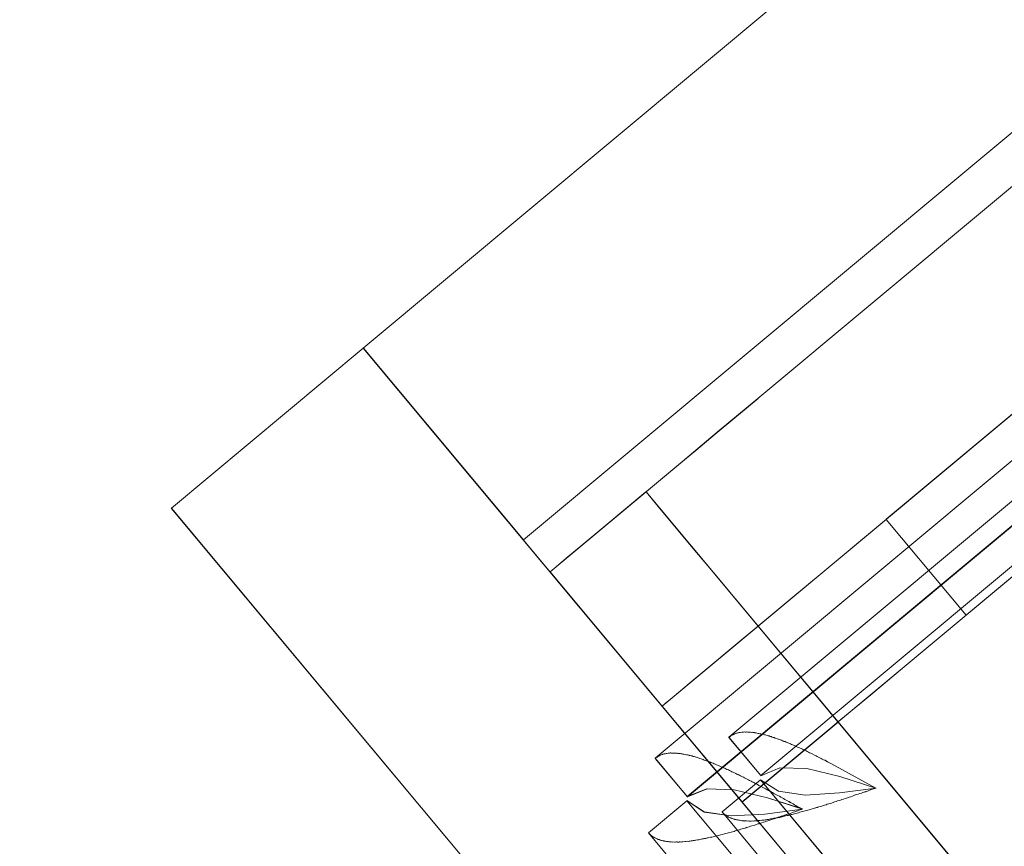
# Model space of a CAD drawing. Header units: millimetres. Extents: x -125266 to 274256, y -711690 to -301689.
# Tile 96 of 256: x -53632 to -53608, y -360719 to -360699. Entities that reach past the tile are written whole.
import ezdxf

# ---------------------------------------------------------------- set-up
doc = ezdxf.new("R2010")
doc.units = ezdxf.units.MM
for name, color, linetype, lineweight in [('AD Wall', 8, 'Continuous', 15), ('ARCH', 7, 'Continuous', 0), ('Equipment', 8, 'Continuous', 0), ('Legend', 5, 'Continuous', 0), ('MEPTEK-TEXT1', 7, 'Continuous', 30)]:
    doc.layers.add(name, color=color, linetype=linetype, lineweight=lineweight)
doc.layers.add('Light Equipment', color=8, linetype='Continuous')
doc.styles.get("Standard").update_dxf_attribs({"font": 'ARIALN.TTF'})
pattern_1 = [(22.867872, (419150.544, -703283.92), (-30.845707, 73.1364), [])]

# ---------------------------------------------------------------- blocks, each defined once
blk = doc.blocks.new('A$Cf0359734')
at = {"layer": 'Equipment', "extrusion": (0, 0, -1), "elevation": -15}
for points in [[(-610.078, 1224.798, -3.802846), (-1131.035, 947.449, 3.802846)], [(-563.585, 1106.137, -3.146449), (-1057.949, 842.946, 3.146449)]]:
    blk.add_lwpolyline(points, format="xyb", close=True, dxfattribs=at)
for points in [[(-591.722, 1158.987, -3.538831), (-1086.084, 895.797), (-1091.774, 906.486), (-1091.58, 906.121), (-1086.084, 895.797), (-1084.559, 898.382), (-1083.015, 900.957), (-1081.46, 903.525), (-1079.888, 906.087), (-1078.303, 908.636), (-1076.702, 911.181)], [(-1077.22, 914.233), (-1087.359, 908.836), (-1091.168, 906.808, 3.626728), (-598.019, 1169.352)], [(-597.218, 1169.311, -3.616317), (-1091.58, 906.121), (-1091.532, 906.208), (-1091.475, 906.293), (-1091.426, 906.38), (-1091.369, 906.465), (-1091.32, 906.552), (-1091.272, 906.639), (-1091.215, 906.724), (-1091.168, 906.808), (-598.022, 1169.351)], [(-597.218, 1169.31, -3.616317), (-1091.582, 906.12, 3.616317), (-597.219, 1169.312)], [(-591.722, 1158.988, -3.538831), (-1086.084, 895.795), (-1084.554, 898.384), (-1083.015, 900.956), (-1081.455, 903.526), (-1079.889, 906.086), (-1078.304, 908.635), (-1076.703, 911.179)], [(-599.158, 1041.719, -0.011713), (-984.646, 836.489), (-990.409, 833.326), (-995.883, 829.759), (-1000.962, 825.886), (-1005.713, 821.665), (-1011.224, 815.871), (-1016.164, 809.592), (-1020.378, 803.047), (-1023.979, 796.101), (-1025.529, 792.694), (-1080.437, 895.526, 3.572618), (-594.649, 1154.151, -3.572618), (-1080.436, 895.526, 3.572618), (-594.65, 1154.151, -3.572618), (-1080.31, 895.593), (-1031.842, 804.552), (-1031.857, 804.516), (-1031.842, 804.552)], [(-546.271, 1063.035, -2.890001), (-1031.776, 804.429), (-1025.527, 792.692)]]:
    blk.add_lwpolyline(points, format="xyb", dxfattribs=at)
for points in [[(-288.208, 537.808), (-245.91, 458.357), (-697.898, 217.725)], [(-245.91, 458.357), (-288.208, 537.808), (-740.197, 297.177)], [(-251.206, 455.537), (-293.505, 534.988), (-288.21, 537.807), (-293.505, 534.988)], [(-251.206, 455.537), (-293.505, 534.988)], [(-256.117, 451.869), (-299.289, 532.962), (-300.348, 532.398)], [(-256.117, 451.87), (-299.29, 532.962)], [(-299.29, 532.961), (-300.349, 532.398), (-257.176, 451.305)], [(-300.349, 532.398), (-257.177, 451.306), (-257.543, 451.661), (-258.157, 451.884), (-258.968, 452.003), (-259.847, 452.072)], [(-258.62, 452.438), (-257.561, 453.002), (-298.665, 530.208)], [(-298.665, 530.209), (-257.562, 453.003)], [(-299.724, 529.644), (-258.621, 452.438), (-257.562, 453.001)], [(-299.725, 529.645), (-258.621, 452.439)], [(-285.015, 501.59), (-283.918, 499.531), (-282.743, 497.323), (-281.506, 494.999), (-280.237, 492.617), (-278.952, 490.202), (-277.681, 487.815), (-276.446, 485.496), (-275.271, 483.288), (-274.175, 481.229), (-273.18, 479.36), (-272.303, 477.713), (-271.565, 476.326), (-270.973, 475.214), (-270.544, 474.409), (-270.282, 473.917), (-270.195, 473.753), (-267.548, 475.162), (-270.195, 473.753), (-260.795, 456.097)], [(-273.539, 486.419), (-259.088, 459.275)], [(-276.187, 485.009), (-261.736, 457.865)], [(-267.546, 475.163), (-258.146, 457.506)], [(-253.499, 457.714), (-252.089, 455.067), (-252.148, 455.178), (-252.323, 455.506), (-252.605, 456.036), (-252.983, 456.745), (-253.448, 457.619), (-253.975, 458.609), (-254.547, 459.683), (-255.145, 460.806)], [(-252.09, 455.068), (-253.499, 457.716), (-253.53, 457.774), (-253.623, 457.948), (-253.776, 458.234), (-253.981, 458.621), (-254.229, 459.087), (-254.514, 459.621), (-254.824, 460.204), (-255.145, 460.807)], [(-255.143, 460.805), (-255.143, 460.805)], [(-259.087, 459.273), (-257.207, 455.742)], [(-261.735, 457.863), (-259.088, 459.273)], [(-695.079, 212.429), (-243.09, 453.06), (-245.909, 458.355), (-243.09, 453.06)], [(-740.196, 297.177), (-697.897, 217.726), (-692.603, 220.544), (-697.897, 217.726), (-245.909, 458.357)], [(-245.91, 458.355), (-245.91, 458.355)], [(-245.91, 458.355), (-245.91, 458.355)], [(-253.5, 457.718), (-253.5, 457.718)], [(-694.774, 226.756), (-694.453, 226.153), (-694.142, 225.57), (-693.858, 225.036), (-693.61, 224.57), (-693.404, 224.183), (-693.252, 223.897), (-693.159, 223.723), (-693.128, 223.664), (-253.501, 457.714)], [(-258.796, 454.896), (-257.763, 455.445), (-256.768, 455.975), (-255.852, 456.463), (-255.053, 456.889), (-254.391, 457.241), (-253.904, 457.5), (-253.602, 457.661), (-253.502, 457.714)], [(-257.208, 455.741), (-259.855, 454.332), (-258.446, 451.685), (-259.855, 454.332), (-257.208, 455.741), (-259.855, 454.332), (-261.735, 457.863)], [(-258.147, 457.508), (-257.688, 456.645), (-257.248, 455.82), (-256.842, 455.057), (-256.485, 454.385), (-256.194, 453.839), (-255.974, 453.426), (-255.842, 453.178), (-255.797, 453.093), (-257.206, 455.74)], [(-260.795, 456.097), (-260.336, 455.234), (-259.896, 454.409), (-259.49, 453.646), (-259.132, 452.974), (-258.842, 452.428), (-258.625, 452.021), (-258.49, 451.767), (-258.444, 451.682)], [(-251.204, 455.536), (-251.204, 455.536)], [(-257.207, 455.741), (-255.797, 453.094), (-257.207, 455.741), (-259.854, 454.332)], [(-257.206, 455.745), (-257.206, 455.745)], [(-257.206, 455.745), (-257.206, 455.745)], [(-252.088, 455.066), (-252.088, 455.066)], [(-252.089, 455.067), (-252.19, 455.013), (-252.492, 454.853), (-252.984, 454.59), (-253.64, 454.241), (-254.445, 453.813), (-255.361, 453.325), (-256.351, 452.798), (-257.384, 452.248)], [(-252.091, 455.066), (-691.718, 221.016), (-691.777, 221.127), (-691.952, 221.455), (-692.233, 221.984), (-692.611, 222.694), (-693.076, 223.567), (-693.603, 224.557), (-694.175, 225.632), (-694.773, 226.755)], [(-687.831, 226.484), (-258.794, 454.897)], [(-258.445, 451.683), (-255.798, 453.092), (-258.445, 451.683), (-259.854, 454.33)], [(-259.859, 454.333), (-259.859, 454.333)], [(-259.859, 454.333), (-259.859, 454.333)], [(-258.622, 452.435), (-258.972, 452.785), (-259.582, 453.011), (-260.382, 453.136), (-261.293, 453.201), (-260.084, 453.342), (-260.052, 453.345), (-260.011, 453.346), (-259.979, 453.35), (-259.91, 453.36), (-259.875, 453.358), (-259.838, 453.364), (-259.805, 453.368), (-259.773, 453.371), (-259.733, 453.372), (-259.701, 453.376), (-259.669, 453.379), (-259.634, 453.378), (-259.564, 453.387), (-259.532, 453.391), (-259.497, 453.389), (-259.465, 453.393), (-259.433, 453.396), (-259.401, 453.4), (-259.366, 453.398), (-259.334, 453.401), (-259.307, 453.402), (-259.275, 453.406), (-259.208, 453.407), (-259.181, 453.408), (-259.146, 453.406), (-259.114, 453.41), (-259.087, 453.41), (-259.055, 453.414), (-259.026, 453.409), (-258.994, 453.413), (-258.967, 453.413), (-258.905, 453.412), (-258.878, 453.413), (-258.851, 453.414), (-258.822, 453.409), (-258.79, 453.413), (-258.763, 453.413), (-258.736, 453.414), (-258.706, 453.409), (-258.68, 453.41), (-258.658, 453.408), (-258.602, 453.404), (-258.575, 453.405), (-258.553, 453.403), (-258.524, 453.398), (-258.497, 453.399), (-258.475, 453.396), (-258.448, 453.397), (-258.424, 453.39), (-258.403, 453.388), (-258.354, 453.386), (-258.33, 453.379), (-258.308, 453.377), (-258.287, 453.374), (-258.257, 453.37), (-258.241, 453.365), (-258.22, 453.363), (-258.198, 453.361), (-258.174, 453.353), (-258.131, 453.349), (-258.114, 453.344), (-258.09, 453.337), (-258.074, 453.332), (-258.052, 453.329), (-258.036, 453.325), (-258.017, 453.314), (-257.996, 453.312), (-257.979, 453.307), (-257.96, 453.297), (-257.928, 453.287), (-257.912, 453.282), (-257.893, 453.272), (-257.876, 453.267), (-257.86, 453.262), (-257.846, 453.249), (-257.83, 453.244), (-257.814, 453.239), (-257.803, 453.231), (-257.773, 453.213), (-257.762, 453.205), (-257.746, 453.2), (-257.732, 453.187), (-257.721, 453.18), (-257.71, 453.172), (-257.699, 453.164), (-257.686, 453.151), (-257.675, 453.143), (-257.65, 453.122), (-257.644, 453.112), (-257.633, 453.104), (-257.628, 453.093), (-257.614, 453.08), (-257.608, 453.07), (-257.597, 453.062), (-257.592, 453.051), (-257.583, 453.036), (-257.578, 453.025), (-257.558, 453.001)], [(-258.086, 451.283), (-258.65, 452.342), (-259.152, 452.251), (-259.786, 452.41), (-260.525, 452.764), (-261.296, 453.203)], [(-683.994, 224.535), (-258.086, 451.283), (-258.112, 451.268), (-258.123, 451.263), (-258.133, 451.257), (-258.147, 451.257), (-258.163, 451.248), (-258.176, 451.248), (-258.187, 451.242), (-258.205, 451.239), (-258.216, 451.234), (-258.243, 451.233), (-258.261, 451.23), (-258.272, 451.224), (-258.285, 451.224), (-258.304, 451.221), (-258.32, 451.226), (-258.334, 451.225), (-258.347, 451.225), (-258.366, 451.222), (-258.382, 451.227), (-258.414, 451.223), (-258.43, 451.228), (-258.447, 451.233), (-258.46, 451.233), (-258.482, 451.235), (-258.498, 451.24), (-258.514, 451.245), (-258.536, 451.247), (-258.552, 451.252), (-258.568, 451.257), (-258.606, 451.264), (-258.622, 451.269), (-258.641, 451.279), (-258.663, 451.281), (-258.679, 451.286), (-258.698, 451.296), (-258.714, 451.301), (-258.738, 451.309), (-258.757, 451.319), (-258.774, 451.324), (-258.817, 451.342), (-258.836, 451.352), (-258.86, 451.359), (-258.879, 451.37), (-258.898, 451.38), (-258.918, 451.39), (-258.942, 451.398), (-258.964, 451.413), (-258.983, 451.423), (-259.007, 451.431), (-259.048, 451.457), (-259.067, 451.467), (-259.094, 451.479), (-259.116, 451.495), (-259.135, 451.505), (-259.162, 451.518), (-259.184, 451.534), (-259.206, 451.549), (-259.228, 451.565), (-259.255, 451.577), (-259.299, 451.608), (-259.326, 451.621), (-259.348, 451.637), (-259.37, 451.652), (-259.391, 451.668), (-259.419, 451.68), (-259.443, 451.701), (-259.465, 451.717), (-259.492, 451.73), (-259.517, 451.75), (-259.564, 451.787), (-259.594, 451.805), (-259.615, 451.82), (-259.64, 451.841), (-259.67, 451.859), (-259.692, 451.875), (-259.717, 451.896), (-259.741, 451.916), (-259.771, 451.934), (-259.796, 451.955), (-259.821, 451.976), (-259.875, 452.015), (-259.9, 452.036), (-259.925, 452.057), (-259.955, 452.075), (-259.979, 452.095), (-260.004, 452.116), (-260.034, 452.134), (-260.061, 452.16), (-260.086, 452.181), (-260.111, 452.202), (-260.168, 452.246), (-260.193, 452.267), (-260.226, 452.29), (-260.25, 452.311), (-260.278, 452.337), (-260.303, 452.358), (-260.335, 452.381), (-260.36, 452.402), (-260.388, 452.428), (-260.42, 452.452), (-260.473, 452.499), (-260.497, 452.52), (-260.53, 452.543), (-260.558, 452.569), (-260.585, 452.595), (-260.615, 452.613), (-260.643, 452.639), (-260.67, 452.665), (-260.703, 452.689), (-260.728, 452.71), (-260.783, 452.762), (-260.815, 452.785), (-260.843, 452.811), (-260.87, 452.837), (-260.898, 452.864), (-260.931, 452.887), (-260.955, 452.908), (-260.983, 452.934), (-261.016, 452.957), (-261.043, 452.983), (-261.103, 453.033), (-261.131, 453.059), (-261.158, 453.085), (-261.186, 453.111), (-261.219, 453.134), (-261.246, 453.16), (-261.296, 453.202)], [(-261.295, 453.201), (-261.295, 453.201)], [(-243.089, 453.061), (-695.078, 212.43), (-697.896, 217.724), (-695.078, 212.43)], [(-243.091, 453.061), (-243.091, 453.061)], [(-255.794, 453.093), (-255.794, 453.093)], [(-255.794, 453.093), (-255.794, 453.093)], [(-257.56, 453.002), (-257.56, 453.002)], [(-259.852, 452.069), (-259.788, 452.076), (-259.75, 452.083), (-259.71, 452.084), (-259.673, 452.09), (-259.635, 452.096), (-259.598, 452.103), (-259.52, 452.11), (-259.483, 452.116), (-259.443, 452.117), (-259.405, 452.124), (-259.373, 452.127), (-259.336, 452.134), (-259.296, 452.135), (-259.258, 452.141), (-259.221, 452.147), (-259.181, 452.148), (-259.111, 452.158), (-259.071, 452.159), (-259.033, 452.165), (-258.996, 452.172), (-258.959, 452.178), (-258.924, 452.176), (-258.886, 452.183), (-258.849, 452.189), (-258.811, 452.195), (-258.777, 452.193), (-258.707, 452.203), (-258.667, 452.204), (-258.629, 452.211), (-258.597, 452.214), (-258.557, 452.215), (-258.525, 452.219), (-258.488, 452.225), (-258.455, 452.229), (-258.415, 452.23), (-258.383, 452.233), (-258.314, 452.243), (-258.279, 452.241), (-258.247, 452.245), (-258.209, 452.251), (-258.174, 452.249), (-258.142, 452.253), (-258.11, 452.256), (-258.075, 452.254), (-258.043, 452.258), (-258.011, 452.261), (-257.944, 452.263), (-257.912, 452.267), (-257.88, 452.27), (-257.848, 452.274), (-257.813, 452.272), (-257.78, 452.275), (-257.754, 452.276), (-257.719, 452.274), (-257.687, 452.278), (-257.66, 452.278), (-257.625, 452.277), (-257.566, 452.281), (-257.539, 452.281), (-257.504, 452.28), (-257.477, 452.28), (-257.445, 452.284), (-257.416, 452.279), (-257.389, 452.28), (-257.362, 452.281), (-257.335, 452.281), (-257.306, 452.277), (-257.252, 452.278), (-257.222, 452.273), (-257.196, 452.274), (-257.169, 452.275), (-257.142, 452.276), (-257.112, 452.271), (-257.091, 452.269), (-257.064, 452.269), (-257.04, 452.262), (-257.013, 452.263), (-256.964, 452.261), (-256.94, 452.254), (-256.913, 452.255), (-256.892, 452.252), (-256.867, 452.245), (-256.846, 452.243), (-256.824, 452.241), (-256.803, 452.239), (-256.779, 452.231), (-256.757, 452.229), (-256.711, 452.219), (-256.695, 452.215), (-256.673, 452.212), (-256.649, 452.205), (-256.633, 452.2), (-256.611, 452.198), (-256.595, 452.193), (-256.576, 452.183), (-256.555, 452.181), (-256.538, 452.176), (-256.503, 452.16), (-256.487, 452.155), (-256.471, 452.151), (-256.452, 452.14), (-256.435, 452.135), (-256.419, 452.13), (-256.403, 452.125), (-256.389, 452.112), (-256.373, 452.107), (-256.362, 452.1), (-256.332, 452.082), (-256.316, 452.077), (-256.302, 452.064), (-256.291, 452.056), (-256.28, 452.048), (-256.264, 452.043), (-256.25, 452.03), (-256.245, 452.019), (-256.234, 452.012), (-256.22, 451.999), (-256.198, 451.983), (-256.192, 451.972), (-256.179, 451.959), (-256.173, 451.949), (-256.162, 451.941), (-256.154, 451.925), (-256.148, 451.915), (-256.137, 451.907), (-256.131, 451.896), (-256.117, 451.87), (-257.176, 451.306)], [(-257.384, 452.248), (-686.421, 223.835), (-687.454, 223.286), (-688.449, 222.756), (-689.365, 222.268), (-690.164, 221.843), (-690.826, 221.49), (-691.313, 221.231), (-691.615, 221.07), (-691.716, 221.017)], [(-258.086, 451.283), (-258.649, 452.341)], [(-258.619, 452.438), (-258.619, 452.438)], [(-258.648, 452.341), (-258.648, 452.341)], [(-258.65, 452.342), (-684.559, 225.595), (-683.995, 224.536)], [(-258.65, 452.342), (-684.559, 225.595)], [(-256.639, 450.149), (-256.66, 450.138), (-256.674, 450.138), (-256.69, 450.129), (-256.7, 450.124), (-256.711, 450.118), (-256.724, 450.118), (-256.754, 450.109), (-256.764, 450.103), (-256.783, 450.1), (-256.796, 450.1), (-256.81, 450.099), (-256.828, 450.096), (-256.842, 450.096), (-256.855, 450.096), (-256.869, 450.095), (-256.887, 450.092), (-256.914, 450.091), (-256.936, 450.094), (-256.949, 450.093), (-256.962, 450.093), (-256.979, 450.098), (-256.997, 450.095), (-257.014, 450.1), (-257.03, 450.105), (-257.051, 450.107), (-257.065, 450.106), (-257.097, 450.116), (-257.119, 450.118), (-257.135, 450.123), (-257.154, 450.134), (-257.175, 450.136), (-257.192, 450.141), (-257.208, 450.146), (-257.227, 450.156), (-257.249, 450.158), (-257.268, 450.168), (-257.308, 450.181), (-257.327, 450.191), (-257.346, 450.201), (-257.362, 450.206), (-257.387, 450.214), (-257.406, 450.224), (-257.425, 450.234), (-257.449, 450.241), (-257.468, 450.252), (-257.487, 450.262), (-257.533, 450.285), (-257.553, 450.295), (-257.574, 450.311), (-257.599, 450.318), (-257.621, 450.334), (-257.64, 450.344), (-257.661, 450.359), (-257.689, 450.372), (-257.708, 450.382), (-257.73, 450.398), (-257.757, 450.411), (-257.798, 450.436), (-257.819, 450.452), (-257.849, 450.47), (-257.871, 450.486), (-257.893, 450.501), (-257.92, 450.514), (-257.942, 450.529), (-257.964, 450.545), (-257.989, 450.566), (-258.016, 450.578), (-258.062, 450.615), (-258.09, 450.628), (-258.114, 450.648), (-258.136, 450.664), (-258.161, 450.685), (-258.191, 450.703), (-258.213, 450.718), (-258.237, 450.739), (-258.267, 450.757), (-258.292, 450.778), (-258.339, 450.814), (-258.369, 450.832), (-258.393, 450.853), (-258.418, 450.874), (-258.448, 450.892), (-258.473, 450.913), (-258.497, 450.934), (-258.53, 450.957), (-258.555, 450.978), (-258.579, 450.999), (-258.634, 451.038), (-258.662, 451.064), (-258.686, 451.085), (-258.716, 451.103), (-258.744, 451.129), (-258.768, 451.149), (-258.796, 451.176), (-258.826, 451.194), (-258.853, 451.22), (-258.878, 451.241), (-258.936, 451.285), (-258.963, 451.311), (-258.991, 451.337), (-259.021, 451.355), (-259.048, 451.381), (-259.073, 451.402), (-259.105, 451.425), (-259.133, 451.451), (-259.16, 451.478), (-259.185, 451.498), (-259.245, 451.548), (-259.273, 451.574), (-259.306, 451.597), (-259.33, 451.618), (-259.358, 451.644), (-259.385, 451.67), (-259.418, 451.694), (-259.446, 451.72), (-259.473, 451.746), (-259.506, 451.769), (-259.561, 451.821), (-259.586, 451.842), (-259.618, 451.866), (-259.646, 451.892), (-259.673, 451.918), (-259.706, 451.941), (-259.734, 451.967), (-259.761, 451.993), (-259.789, 452.02), (-259.849, 452.069), (-259.057, 451.614), (-258.323, 451.271), (-257.692, 451.118), (-257.206, 451.214)], [(-259.849, 452.069), (-259.849, 452.069)], [(-256.114, 451.869), (-256.114, 451.869)], [(-257.177, 451.306), (-256.118, 451.869)], [(-258.446, 451.68), (-258.446, 451.68)], [(-258.446, 451.68), (-258.446, 451.68)], [(-257.178, 451.302), (-257.178, 451.302)], [(-258.085, 451.282), (-258.085, 451.282)], [(-684.558, 225.594), (-683.995, 224.535), (-258.086, 451.283)], [(-257.206, 451.21), (-256.642, 450.151), (-686.437, 221.335), (-256.642, 450.151)], [(-257.206, 451.21), (-256.642, 450.151)], [(-257.206, 451.213), (-257.206, 451.213)], [(-256.642, 450.154), (-256.642, 450.154)]]:
    blk.add_lwpolyline(points, dxfattribs=at)
for points in [[(-291.332, 528.779), (-255.144, 460.805)], [(-245.912, 458.356), (-251.206, 455.537)], [(-255.798, 453.092), (-258.445, 451.683)], [(-687.001, 222.394), (-257.206, 451.21)]]:
    blk.add_lwpolyline(points, close=True, dxfattribs=at)
at = {"layer": 'Equipment', "extrusion": (0, 0, -1)}
for centre, radius, start, end in [((-625.132, 625.132, -15), 625.132, 145.142558, 90.917696), ((-624.647, 624.948, -15), 545.055, 148.86045, 87.1998), ((-624.649, 624.946, -15), 545.055, 148.86045, 87.1998), ((-624.649, 624.946, -15), 545.055, 148.86045, 87.1998), ((-624.649, 624.946, -15), 545.055, 148.86045, 87.1998), ((-624.648, 624.948, -15), 535.053, 147.01591, 89.04434), ((-624.648, 624.948, -15), 535.053, 147.01591, 89.04434)]:
    blk.add_arc(centre, radius, start, end, dxfattribs=at)
blk = doc.blocks.new('ARCH')
at = {"layer": 'AD Wall', "lineweight": 0}
h = blk.add_hatch(dxfattribs=at)
h.set_pattern_fill('ANSI31', color=256, scale=25, angle=-22.1321)
h.set_pattern_definition(pattern_1)
edge = h.paths.add_edge_path()
edge.add_arc((-53209.777, -360694.998), 761.132, 66.950176, 372.725314)
edge.add_line((-52467.341, -360527.338), (-52564.885, -360549.366))
edge.add_arc((-53209.777, -360694.998), 661.132, -293.049824, 12.725314, ccw=False)
edge.add_line((-52950.923, -360086.648), (-52911.77, -359994.631))
h = blk.add_hatch(dxfattribs=at)
h.set_pattern_fill('ANSI31', color=256, scale=25, angle=-22.1321)
h.set_pattern_definition(pattern_1)
edge = h.paths.add_edge_path()
edge.add_arc((-53209.777, -360694.998), 761.132, 66.950176, 372.725314)
edge.add_line((-52467.341, -360527.338), (-52564.885, -360549.366))
edge.add_arc((-53209.777, -360694.998), 661.132, -293.049824, 12.725314, ccw=False)
edge.add_line((-52950.923, -360086.648), (-52911.77, -359994.631))
at = {"layer": 'Legend'}
h = blk.add_hatch(dxfattribs=at)
h.set_pattern_fill('STARS', color=8, scale=10)
h.set_pattern_definition([(0, (0, 0), (0, 54.9926), [31.75, -31.75]), (60, (0, 0), (-47.624989, 27.4963), [31.75, -31.75]), (120, (15.875, 27.496), (-47.624989, -27.4963), [31.75, -31.75])])
edge = h.paths.add_edge_path()
edge.add_arc((-51817.979, -363404.309), 5191.63, 61.936933, 83.981486, ccw=False)
edge.add_arc((-50530.279, -361455.371), 2874.426, 46.910911, 66.315287, ccw=False)
edge.add_arc((-45770.4, -356341.816), 4111.638, 227.149807, 245.105568)
edge.add_arc((-47880.956, -360748.276), 776.117, 2.362346, 60.704003, ccw=False)
edge.add_line((-47105.498, -360716.285), (-47005.58, -360716.252))
edge.add_arc((-47880.491, -360747.808), 875.48, 2.065638, 60.978744)
edge.add_arc((-45770.4, -356341.816), 4011.638, 227.152741, 245.157892, ccw=False)
edge.add_arc((-50530.279, -361455.371), 2974.426, 46.914986, 66.241375)
edge.add_arc((-51817.979, -363404.309), 5291.63, 61.978166, 84.003452)
edge.add_arc((-52071.811, -370582.53), 12467.019, 86.2902578, 98.8797997)
edge.add_line((-53996.246, -358264.937), (-53996.246, -358366.16))
edge.add_arc((-52071.811, -370582.53), 12367.019, 86.2995301, 98.9521896, ccw=False)
h = blk.add_hatch(dxfattribs=at)
h.set_pattern_fill('STARS', color=8, scale=10)
h.set_pattern_definition([(0, (0, 0), (0, 54.9926), [31.75, -31.75]), (60, (0, 0), (-47.624989, 27.4963), [31.75, -31.75]), (120, (15.875, 27.496), (-47.624989, -27.4963), [31.75, -31.75])])
h.paths.add_polyline_path([(-51273.638, -358241.295, -0.096485), (-49375.612, -358823.058, -0.08487), (-48566.659, -359356.199, 0.078507), (-47501.185, -360071.421, -0.271382), (-47105.488, -360746.313), (-47005.488, -360746.284, 0.272593), (-47455.766, -359982.253, -0.078724), (-48498.5, -359283.025, 0.084528), (-49331.929, -358733.025, 0.0964), (-51265.17, -358141.634, 0.054377), (-53966.246, -358260.287), (-53966.246, -358361.472, -0.054648)])
at = {"layer": 'AD Wall', "lineweight": 0, "extrusion": (0, 0, -1)}
for radius in [761.132, 761.132, 661.132, 661.132]:
    blk.add_arc((53209.777, -360694.998, -5.049), radius, 167.274686, 113.049824, dxfattribs=at)
at = {"layer": 'Light Equipment', "lineweight": 0, "extrusion": (0, 0, -1), "elevation": -5.049}
for points in [[(52997.285, -360133.855, -3.802846), (52619.203, -360587.036, 3.802846)], [(53085.056, -360226.257, -3.146449), (52726.274, -360656.304, 3.146449)]]:
    blk.add_lwpolyline(points, format="xyb", close=True, dxfattribs=at)
for points in [[(52681.566, -360597.53), (52674.208, -360606.349), (52671.443, -360609.663, 3.626728), (53029.343, -360180.672)], [(53030.101, -360180.409, -3.616317), (52671.32, -360610.454), (52671.332, -360610.355), (52671.353, -360610.255), (52671.365, -360610.156), (52671.386, -360610.056), (52671.399, -360609.957), (52671.411, -360609.858), (52671.432, -360609.758), (52671.443, -360609.663), (53029.342, -360180.674)], [(53030.101, -360180.41, -3.616317), (52671.318, -360610.456, 3.616317), (53030.101, -360180.408)], [(53039.081, -360187.901, -3.538831), (52680.301, -360617.948), (52680.744, -360614.974), (52681.2, -360612.012), (52681.677, -360609.043), (52682.163, -360606.082), (52682.671, -360603.124), (52683.196, -360600.164)], [(53039.082, -360187.901, -3.538831), (52680.301, -360617.947), (52671.003, -360610.189), (52671.321, -360610.454), (52680.301, -360617.947), (52680.74, -360614.977), (52681.2, -360612.01), (52681.673, -360609.046), (52682.163, -360606.081), (52682.671, -360603.122), (52683.196, -360600.162)], [(53076.373, -360299.33, -0.011713), (52796.609, -360634.668), (52792.462, -360639.77), (52788.735, -360645.136), (52785.489, -360650.637), (52782.678, -360656.337), (52779.757, -360663.781), (52777.546, -360671.458), (52776.108, -360679.109), (52775.39, -360686.899), (52775.238, -360690.639), (52685.634, -360616.071, 3.572618), (53038.192, -360193.484, -3.572618), (52685.634, -360616.07, 3.572618), (53038.191, -360193.484, -3.572618), (52685.726, -360615.961), (52764.922, -360682.033), (52764.921, -360682.072), (52764.922, -360682.033)], [(53117.333, -360259.66, -2.890001), (52765.029, -360682.122), (52775.24, -360690.64)]]:
    blk.add_lwpolyline(points, format="xyb", dxfattribs=at)
for points in [[(53554.257, -360648.964), (53623.372, -360706.625), (53295.343, -361099.81)], [(53623.372, -360706.625), (53554.257, -360648.964), (53226.229, -361042.148)], [(53619.528, -360711.232), (53550.413, -360653.571), (53554.256, -360648.965), (53550.413, -360653.571)], [(53619.528, -360711.232), (53550.413, -360653.571)], [(53616.361, -360716.48), (53545.819, -360657.627), (53545.05, -360658.549)], [(53616.36, -360716.479), (53545.818, -360657.627)], [(53545.818, -360657.628), (53545.05, -360658.549), (53615.592, -360717.401)], [(53545.049, -360658.549), (53615.592, -360717.401), (53615.119, -360717.21), (53614.465, -360717.235), (53613.669, -360717.43), (53612.829, -360717.697)], [(53547.434, -360659.942), (53614.596, -360715.974)], [(53613.828, -360716.896), (53614.596, -360715.975), (53547.434, -360659.943)], [(53546.666, -360660.864), (53613.828, -360716.896), (53614.596, -360715.975)], [(53546.665, -360660.864), (53613.827, -360716.896)], [(53570.86, -360681.309), (53572.652, -360682.804), (53574.572, -360684.406), (53576.594, -360686.093), (53578.666, -360687.822), (53580.767, -360689.574), (53582.844, -360691.307), (53584.861, -360692.99), (53586.781, -360694.592), (53588.573, -360696.087), (53590.199, -360697.443), (53591.631, -360698.638), (53592.838, -360699.645), (53593.805, -360700.452), (53594.505, -360701.036), (53594.933, -360701.393), (53595.076, -360701.512), (53596.997, -360699.21), (53595.076, -360701.512), (53610.435, -360714.326)], [(53587.206, -360691.039), (53610.818, -360710.739)], [(53585.284, -360693.343), (53608.896, -360713.043)], [(53596.998, -360699.209), (53612.357, -360712.023)], [(53299.951, -361103.654), (53627.979, -360710.469), (53623.374, -360706.626), (53627.979, -360710.469)], [(53226.23, -361042.148), (53295.344, -361099.809), (53299.187, -361095.204), (53295.344, -361099.809), (53623.373, -360706.624)], [(53623.373, -360706.627), (53623.373, -360706.627)], [(53623.373, -360706.627), (53623.373, -360706.627)], [(53616.584, -360710.079), (53618.887, -360712.001), (53618.79, -360711.92), (53618.505, -360711.682), (53618.044, -360711.297), (53617.427, -360710.783), (53616.667, -360710.149), (53615.806, -360709.43), (53614.871, -360708.65), (53613.895, -360707.835)], [(53618.886, -360711.999), (53616.583, -360710.078), (53616.532, -360710.036), (53616.38, -360709.909), (53616.132, -360709.702), (53615.795, -360709.421), (53615.39, -360709.083), (53614.925, -360708.695), (53614.418, -360708.272), (53613.893, -360707.834)], [(53613.896, -360707.836), (53613.896, -360707.836)], [(53616.581, -360710.076), (53616.581, -360710.076)], [(53294.835, -361090.267), (53295.36, -361090.705), (53295.867, -361091.128), (53296.332, -361091.516), (53296.737, -361091.854), (53297.073, -361092.135), (53297.322, -361092.342), (53297.474, -361092.469), (53297.525, -361092.511), (53616.581, -360710.08)], [(53612.739, -360714.686), (53613.488, -360713.787), (53614.211, -360712.922), (53614.875, -360712.125), (53615.456, -360711.429), (53615.936, -360710.854), (53616.289, -360710.43), (53616.508, -360710.168), (53616.581, -360710.08)], [(53627.98, -360710.468), (53299.951, -361103.653), (53295.346, -361099.81), (53299.951, -361103.653)], [(53627.978, -360710.469), (53627.978, -360710.469)], [(53610.82, -360710.74), (53613.892, -360713.303)], [(53608.898, -360713.044), (53610.819, -360710.741)], [(53619.53, -360711.232), (53619.53, -360711.232)], [(53618.889, -360712.001), (53618.889, -360712.001)], [(53618.887, -360712.001), (53618.814, -360712.088), (53618.595, -360712.351), (53618.238, -360712.779), (53617.761, -360713.35), (53617.177, -360714.05), (53616.513, -360714.847), (53615.794, -360715.708), (53615.045, -360716.606)], [(53618.886, -360712.002), (53299.829, -361094.433), (53299.732, -361094.353), (53299.447, -361094.115), (53298.986, -361093.73), (53298.369, -361093.215), (53297.609, -361092.581), (53296.748, -361091.863), (53295.813, -361091.083), (53294.837, -361090.268)], [(53612.355, -360712.021), (53613.106, -360712.647), (53613.825, -360713.247), (53614.488, -360713.8), (53615.073, -360714.288), (53615.547, -360714.684), (53615.906, -360714.984), (53616.123, -360715.164), (53616.196, -360715.226), (53613.894, -360713.305)], [(53613.891, -360713.304), (53611.97, -360715.607), (53614.273, -360717.528), (53611.97, -360715.607), (53613.891, -360713.304), (53611.97, -360715.607), (53608.898, -360713.044)], [(53613.893, -360713.304), (53616.195, -360715.225), (53613.893, -360713.304), (53611.971, -360715.606)], [(53613.892, -360713.3), (53613.892, -360713.3)], [(53613.892, -360713.3), (53613.892, -360713.3)], [(53610.434, -360714.326), (53611.185, -360714.952), (53611.904, -360715.551), (53612.567, -360716.105), (53613.152, -360716.593), (53613.626, -360716.988), (53613.981, -360717.284), (53614.202, -360717.469), (53614.275, -360717.53)], [(53301.369, -361087.904), (53612.741, -360714.684)], [(53616.199, -360715.225), (53616.199, -360715.225)], [(53616.199, -360715.225), (53616.199, -360715.225)], [(53614.274, -360717.529), (53616.196, -360715.227), (53614.274, -360717.529), (53611.972, -360715.608)], [(53611.967, -360715.607), (53611.967, -360715.607)], [(53611.967, -360715.607), (53611.967, -360715.607)], [(53613.827, -360716.9), (53613.371, -360716.707), (53612.721, -360716.727), (53611.933, -360716.913), (53611.064, -360717.196), (53612.131, -360716.61), (53612.16, -360716.595), (53612.197, -360716.579), (53612.225, -360716.563), (53612.286, -360716.528), (53612.319, -360716.517), (53612.351, -360716.497), (53612.38, -360716.481), (53612.408, -360716.466), (53612.445, -360716.45), (53612.473, -360716.434), (53612.502, -360716.419), (53612.535, -360716.408), (53612.595, -360716.372), (53612.624, -360716.357), (53612.657, -360716.346), (53612.685, -360716.33), (53612.714, -360716.315), (53612.742, -360716.299), (53612.775, -360716.288), (53612.804, -360716.273), (53612.828, -360716.262), (53612.857, -360716.247), (53612.918, -360716.22), (53612.943, -360716.209), (53612.976, -360716.197), (53613.004, -360716.182), (53613.029, -360716.171), (53613.057, -360716.156), (53613.086, -360716.149), (53613.115, -360716.134), (53613.139, -360716.123), (53613.197, -360716.101), (53613.221, -360716.09), (53613.246, -360716.079), (53613.275, -360716.072), (53613.304, -360716.057), (53613.328, -360716.046), (53613.353, -360716.036), (53613.382, -360716.029), (53613.407, -360716.018), (53613.427, -360716.012), (53613.481, -360715.994), (53613.506, -360715.984), (53613.526, -360715.977), (53613.556, -360715.97), (53613.58, -360715.96), (53613.601, -360715.954), (53613.626, -360715.943), (53613.651, -360715.941), (53613.672, -360715.934), (53613.717, -360715.918), (53613.742, -360715.915), (53613.763, -360715.909), (53613.784, -360715.903), (53613.813, -360715.896), (53613.83, -360715.895), (53613.851, -360715.888), (53613.871, -360715.882), (53613.897, -360715.88), (53613.938, -360715.868), (53613.955, -360715.866), (53613.98, -360715.864), (53613.997, -360715.862), (53614.018, -360715.856), (53614.035, -360715.855), (53614.056, -360715.857), (53614.077, -360715.851), (53614.094, -360715.849), (53614.116, -360715.852), (53614.149, -360715.849), (53614.166, -360715.847), (53614.188, -360715.85), (53614.205, -360715.848), (53614.221, -360715.846), (53614.239, -360715.853), (53614.256, -360715.852), (53614.273, -360715.85), (53614.286, -360715.853), (53614.321, -360715.859), (53614.334, -360715.862), (53614.351, -360715.86), (53614.368, -360715.867), (53614.381, -360715.87), (53614.394, -360715.873), (53614.407, -360715.877), (53614.425, -360715.883), (53614.438, -360715.887), (53614.469, -360715.897), (53614.478, -360715.904), (53614.491, -360715.907), (53614.5, -360715.915), (53614.518, -360715.922), (53614.527, -360715.93), (53614.54, -360715.933), (53614.549, -360715.94), (53614.563, -360715.952), (53614.572, -360715.96), (53614.599, -360715.974)], [(53614.598, -360715.974), (53614.598, -360715.974)], [(53616.364, -360716.479), (53616.364, -360716.479)], [(53612.826, -360717.702), (53612.882, -360717.671), (53612.915, -360717.651), (53612.952, -360717.635), (53612.984, -360717.615), (53613.016, -360717.595), (53613.048, -360717.575), (53613.118, -360717.539), (53613.15, -360717.519), (53613.187, -360717.503), (53613.219, -360717.483), (53613.247, -360717.468), (53613.28, -360717.448), (53613.317, -360717.432), (53613.349, -360717.412), (53613.381, -360717.392), (53613.418, -360717.376), (53613.479, -360717.34), (53613.515, -360717.324), (53613.548, -360717.304), (53613.58, -360717.284), (53613.612, -360717.264), (53613.645, -360717.253), (53613.678, -360717.233), (53613.71, -360717.213), (53613.742, -360717.193), (53613.775, -360717.181), (53613.836, -360717.146), (53613.873, -360717.13), (53613.905, -360717.11), (53613.933, -360717.095), (53613.97, -360717.079), (53613.999, -360717.063), (53614.031, -360717.043), (53614.059, -360717.028), (53614.096, -360717.012), (53614.125, -360716.997), (53614.185, -360716.961), (53614.218, -360716.95), (53614.247, -360716.934), (53614.279, -360716.915), (53614.312, -360716.903), (53614.34, -360716.888), (53614.369, -360716.872), (53614.402, -360716.861), (53614.43, -360716.845), (53614.459, -360716.83), (53614.52, -360716.803), (53614.549, -360716.788), (53614.577, -360716.773), (53614.605, -360716.757), (53614.639, -360716.746), (53614.667, -360716.73), (53614.692, -360716.72), (53614.725, -360716.708), (53614.753, -360716.693), (53614.778, -360716.682), (53614.811, -360716.671), (53614.864, -360716.645), (53614.888, -360716.634), (53614.921, -360716.622), (53614.946, -360716.612), (53614.974, -360716.596), (53615.003, -360716.589), (53615.028, -360716.579), (53615.053, -360716.568), (53615.077, -360716.557), (53615.106, -360716.55), (53615.155, -360716.529), (53615.185, -360716.522), (53615.209, -360716.511), (53615.234, -360716.5), (53615.258, -360716.49), (53615.288, -360716.483), (53615.308, -360716.477), (53615.333, -360716.466), (53615.358, -360716.464), (53615.383, -360716.453), (53615.428, -360716.436), (53615.453, -360716.434), (53615.478, -360716.423), (53615.499, -360716.417), (53615.524, -360716.415), (53615.545, -360716.408), (53615.566, -360716.402), (53615.586, -360716.396), (53615.612, -360716.394), (53615.632, -360716.388), (53615.679, -360716.379), (53615.695, -360716.378), (53615.716, -360716.372), (53615.741, -360716.369), (53615.758, -360716.368), (53615.779, -360716.362), (53615.796, -360716.36), (53615.818, -360716.362), (53615.838, -360716.356), (53615.855, -360716.355), (53615.894, -360716.356), (53615.91, -360716.354), (53615.927, -360716.353), (53615.949, -360716.355), (53615.966, -360716.353), (53615.983, -360716.352), (53616, -360716.35), (53616.017, -360716.357), (53616.034, -360716.356), (53616.047, -360716.359), (53616.082, -360716.364), (53616.099, -360716.363), (53616.116, -360716.37), (53616.129, -360716.373), (53616.142, -360716.376), (53616.159, -360716.374), (53616.177, -360716.381), (53616.186, -360716.389), (53616.199, -360716.392), (53616.217, -360716.399), (53616.243, -360716.405), (53616.252, -360716.413), (53616.27, -360716.42), (53616.279, -360716.427), (53616.292, -360716.43), (53616.306, -360716.442), (53616.315, -360716.45), (53616.328, -360716.453), (53616.337, -360716.46), (53616.36, -360716.479), (53615.592, -360717.401)], [(53615.592, -360717.401), (53616.36, -360716.48)], [(53615.045, -360716.606), (53303.673, -361089.826), (53302.924, -361090.724), (53302.201, -361091.59), (53301.536, -361092.387), (53300.956, -361093.082), (53300.476, -361093.658), (53300.123, -361094.082), (53299.904, -361094.344), (53299.831, -361094.432)], [(53613.829, -360716.895), (53613.829, -360716.895)], [(53614.758, -360717.764), (53613.837, -360716.996), (53613.406, -360717.269), (53612.758, -360717.362), (53611.94, -360717.312), (53611.061, -360717.196)], [(53614.758, -360717.765), (53613.837, -360716.997)], [(53613.838, -360716.997), (53613.838, -360716.997)], [(53613.837, -360716.996), (53304.735, -361087.494), (53305.656, -361088.263)], [(53613.837, -360716.996), (53304.735, -361087.494)], [(53615.591, -360717.405), (53615.591, -360717.405)], [(53305.657, -361088.263), (53614.758, -360717.765), (53614.739, -360717.788), (53614.731, -360717.797), (53614.724, -360717.806), (53614.711, -360717.812), (53614.7, -360717.826), (53614.688, -360717.831), (53614.68, -360717.84), (53614.664, -360717.85), (53614.656, -360717.859), (53614.631, -360717.87), (53614.615, -360717.88), (53614.608, -360717.889), (53614.595, -360717.895), (53614.579, -360717.905), (53614.562, -360717.906), (53614.55, -360717.912), (53614.538, -360717.917), (53614.522, -360717.927), (53614.505, -360717.928), (53614.476, -360717.944), (53614.459, -360717.945), (53614.443, -360717.947), (53614.43, -360717.952), (53614.41, -360717.958), (53614.393, -360717.96), (53614.376, -360717.961), (53614.355, -360717.967), (53614.338, -360717.969), (53614.321, -360717.971), (53614.284, -360717.978), (53614.267, -360717.98), (53614.245, -360717.977), (53614.224, -360717.984), (53614.208, -360717.985), (53614.186, -360717.983), (53614.169, -360717.984), (53614.144, -360717.987), (53614.122, -360717.984), (53614.105, -360717.986), (53614.059, -360717.986), (53614.037, -360717.983), (53614.012, -360717.986), (53613.99, -360717.983), (53613.969, -360717.981), (53613.947, -360717.979), (53613.922, -360717.981), (53613.896, -360717.975), (53613.874, -360717.973), (53613.849, -360717.975), (53613.801, -360717.966), (53613.78, -360717.964), (53613.75, -360717.963), (53613.724, -360717.956), (53613.702, -360717.954), (53613.672, -360717.953), (53613.646, -360717.946), (53613.62, -360717.94), (53613.594, -360717.934), (53613.564, -360717.932), (53613.512, -360717.92), (53613.482, -360717.919), (53613.456, -360717.912), (53613.43, -360717.906), (53613.404, -360717.9), (53613.374, -360717.899), (53613.343, -360717.889), (53613.317, -360717.882), (53613.287, -360717.881), (53613.256, -360717.871), (53613.199, -360717.855), (53613.165, -360717.849), (53613.139, -360717.843), (53613.108, -360717.833), (53613.073, -360717.828), (53613.047, -360717.822), (53613.017, -360717.812), (53612.986, -360717.802), (53612.951, -360717.796), (53612.921, -360717.786), (53612.89, -360717.776), (53612.825, -360717.761), (53612.794, -360717.751), (53612.763, -360717.741), (53612.729, -360717.735), (53612.698, -360717.725), (53612.667, -360717.715), (53612.633, -360717.71), (53612.597, -360717.696), (53612.567, -360717.686), (53612.536, -360717.676), (53612.466, -360717.657), (53612.435, -360717.647), (53612.396, -360717.638), (53612.365, -360717.628), (53612.33, -360717.614), (53612.299, -360717.604), (53612.26, -360717.595), (53612.23, -360717.585), (53612.194, -360717.571), (53612.155, -360717.562), (53612.089, -360717.538), (53612.058, -360717.528), (53612.019, -360717.518), (53611.984, -360717.505), (53611.949, -360717.491), (53611.914, -360717.485), (53611.879, -360717.472), (53611.843, -360717.458), (53611.804, -360717.448), (53611.773, -360717.438), (53611.703, -360717.411), (53611.664, -360717.402), (53611.628, -360717.388), (53611.593, -360717.374), (53611.558, -360717.36), (53611.519, -360717.351), (53611.488, -360717.341), (53611.453, -360717.327), (53611.413, -360717.318), (53611.378, -360717.304), (53611.304, -360717.281), (53611.268, -360717.267), (53611.233, -360717.253), (53611.198, -360717.239), (53611.158, -360717.23), (53611.123, -360717.216), (53611.062, -360717.196)], [(53611.063, -360717.196), (53611.063, -360717.196)], [(53616.525, -360718.27), (53616.51, -360718.288), (53616.497, -360718.293), (53616.486, -360718.307), (53616.478, -360718.316), (53616.47, -360718.326), (53616.458, -360718.331), (53616.434, -360718.35), (53616.427, -360718.359), (53616.411, -360718.369), (53616.398, -360718.375), (53616.386, -360718.38), (53616.37, -360718.39), (53616.358, -360718.396), (53616.345, -360718.401), (53616.333, -360718.406), (53616.317, -360718.416), (53616.292, -360718.427), (53616.272, -360718.433), (53616.259, -360718.438), (53616.247, -360718.444), (53616.23, -360718.445), (53616.214, -360718.455), (53616.197, -360718.457), (53616.18, -360718.458), (53616.159, -360718.465), (53616.147, -360718.47), (53616.113, -360718.473), (53616.093, -360718.479), (53616.076, -360718.481), (53616.054, -360718.478), (53616.033, -360718.484), (53616.017, -360718.486), (53616, -360718.487), (53615.978, -360718.485), (53615.957, -360718.491), (53615.936, -360718.489), (53615.894, -360718.493), (53615.872, -360718.49), (53615.851, -360718.488), (53615.834, -360718.49), (53615.808, -360718.492), (53615.787, -360718.49), (53615.765, -360718.487), (53615.74, -360718.49), (53615.719, -360718.487), (53615.697, -360718.485), (53615.646, -360718.481), (53615.624, -360718.479), (53615.598, -360718.473), (53615.573, -360718.475), (53615.547, -360718.469), (53615.525, -360718.466), (53615.499, -360718.46), (53615.469, -360718.459), (53615.448, -360718.456), (53615.421, -360718.45), (53615.391, -360718.449), (53615.344, -360718.44), (53615.318, -360718.434), (53615.283, -360718.429), (53615.257, -360718.423), (53615.231, -360718.416), (53615.201, -360718.415), (53615.175, -360718.409), (53615.149, -360718.403), (53615.118, -360718.393), (53615.088, -360718.391), (53615.031, -360718.375), (53615.001, -360718.373), (53614.971, -360718.363), (53614.945, -360718.357), (53614.914, -360718.347), (53614.879, -360718.342), (53614.853, -360718.336), (53614.822, -360718.326), (53614.788, -360718.32), (53614.757, -360718.31), (53614.7, -360718.294), (53614.666, -360718.289), (53614.635, -360718.279), (53614.604, -360718.269), (53614.57, -360718.263), (53614.539, -360718.253), (53614.508, -360718.243), (53614.469, -360718.234), (53614.439, -360718.224), (53614.408, -360718.214), (53614.343, -360718.199), (53614.307, -360718.185), (53614.277, -360718.175), (53614.242, -360718.169), (53614.207, -360718.155), (53614.176, -360718.145), (53614.141, -360718.132), (53614.106, -360718.126), (53614.071, -360718.112), (53614.04, -360718.102), (53613.97, -360718.083), (53613.935, -360718.069), (53613.9, -360718.055), (53613.865, -360718.05), (53613.83, -360718.036), (53613.799, -360718.026), (53613.76, -360718.017), (53613.724, -360718.003), (53613.689, -360717.989), (53613.658, -360717.979), (53613.584, -360717.956), (53613.549, -360717.942), (53613.51, -360717.933), (53613.479, -360717.923), (53613.443, -360717.909), (53613.408, -360717.895), (53613.369, -360717.886), (53613.334, -360717.872), (53613.298, -360717.859), (53613.259, -360717.849), (53613.189, -360717.822), (53613.158, -360717.812), (53613.119, -360717.802), (53613.083, -360717.789), (53613.048, -360717.775), (53613.009, -360717.765), (53612.974, -360717.752), (53612.938, -360717.738), (53612.903, -360717.724), (53612.828, -360717.701), (53613.734, -360717.823), (53614.542, -360717.865), (53615.185, -360717.769), (53615.599, -360717.497)], [(53615.601, -360717.501), (53616.522, -360718.269), (53304.6, -361092.148), (53616.522, -360718.269)], [(53615.6, -360717.501), (53616.522, -360718.269)], [(53615.6, -360717.498), (53615.6, -360717.498)], [(53614.274, -360717.532), (53614.274, -360717.532)], [(53614.274, -360717.532), (53614.274, -360717.532)], [(53614.759, -360717.765), (53614.759, -360717.765)], [(53304.736, -361087.495), (53305.657, -361088.263), (53614.758, -360717.765)], [(53612.829, -360717.701), (53612.829, -360717.701)], [(53616.521, -360718.266), (53616.521, -360718.266)]]:
    blk.add_lwpolyline(points, dxfattribs=at)
for points in [[(53554.765, -360658.505), (53613.895, -360707.836)], [(53623.37, -360706.627), (53619.528, -360711.232)], [(53616.196, -360715.227), (53614.274, -360717.529)], [(53303.679, -361091.379), (53615.6, -360717.501)]]:
    blk.add_lwpolyline(points, close=True, dxfattribs=at)
at = {"layer": 'Light Equipment', "lineweight": 0, "extrusion": (0, 0, -1)}
for centre, radius, start, end in [((53209.26, -360695.008, -5.049), 625.132, 167.274686, 113.049824), ((53209.779, -360694.995, -5.049), 545.055, 170.99258, 109.33193), ((53209.777, -360694.998, -5.049), 545.055, 170.99258, 109.33193), ((53209.777, -360694.998, -5.049), 545.055, 170.99258, 109.33193), ((53209.777, -360694.998, -5.049), 545.055, 170.99258, 109.33193), ((53209.778, -360694.996, -5.049), 535.053, 169.14804, 111.17647), ((53209.778, -360694.996, -5.049), 535.053, 169.14804, 111.17647)]:
    blk.add_arc(centre, radius, start, end, dxfattribs=at)
at = {"layer": 'Equipment', "rotation": 337.8678715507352}
blk.add_blockref('A$Cf0359734', (-54023.845, -361038.564, -9.95), dxfattribs=at)

msp = doc.modelspace()

# ---------------------------------------------------------------- block references
at = {"layer": 'ARCH'}
msp.add_blockref('ARCH', (0, 0), dxfattribs=at)

# ---------------------------------------------------------------- texts
at = {"layer": 'MEPTEK-TEXT1', "char_height": 350, "attachment_point": 1}
for s, insert, width in [('{\\fCalibri|b0|i0|c0|p34;\\H1.28571x;\\C1;GENERAL GUIDELINES-HVAC :\\P\\fArial Narrow|b0|i0|c0|p34;\\H0.88889x;\\C256;\\P\\fCalibri|b0|i0|c0|p34;\\C4;DUCTING :\\H0.875x;\\P\\pi-1050,l1050,t1050;\\C256;1.^IDUCTING SHALL BE IN ACCORDANCE WITH IS 655, GALVANIZED IRON SHEET TO BE USED FOR ALL DUCTING WORKS. THERMAL INSULATION ON DUCTS SHALL BE 19 MM THICK. CLOSED CELL CLASS “O” BS 476 PART 6-7 FM APPROVED NITRILE RUBBER ELASTOMERIC INSULATION THERMAL CONDUCTIVITY 0.033 WATTS PER METER-KELVIN (W/(M.K)) AT 0°C FOR AIR CONDITIONING DUCTING. \\P2.^ITHERMAL INSULATION ON KITCHEN EXHAUST DUCTING SHALL BE 80 MM THICK ALUMINUM FOIL FACED RESIN BONDED FIBRE GLASS WOOL OF DENSITY NOT LESS THAN 48 KG/M3.\\P3.^ITHERMAL INSULATION ON FRESH AIR, SUPPLY AIR AND RETURN AIR SHALL BE 19MM THICK CLOSED CELL ANTI-MICROBIAL CLASS “O” BS 476 AND PART 6 & 7 FM APPROVED NITRILE RUBBER ELASTOMERIC INSULATION THERMAL CONDUCTIVITY 0.033 WATTS PER METER-KELVIN (W/ (M\\fArial|b0|i0|c0|p34;.\\fCalibri|b0|i0|c0|p34;K)) AT 0°C.\\P4.^IAPPROPRIATE NUMBER OF TRAP DOORS SHALL BE PROVIDED IN KITCHEN EXHAUST DUCTING FOR OIL/GREASE CLEANING PURPOSE.\\P5.^IDUCTING INSTALLATION WITH RESPECT TO FRESH AIR INTAKE, KITCHEN EXHAUST OUT FROM LOCATION UP TO LOUVERS AT FAÇADE SHALL BE IN THE SCOPE OF CONCESSIONER INCLUDING AIR WASHER, EXHAUST FAN SECTION DRY SCRUBBER ETC.\\P6.^IEACH AND EVERY KITCHEN EXHAUST HOOD SHOULD BE EQUIPPED WITH UL LISTED, WET CHEMICAL BASED, MECHANICALLY OPERATED, AUTOMATIC FIRE SUPPRESSION SYSTEM. SEPARATE DRAWING TO BE SUBMITTED FOR HOOD SUPPRESSION SYSTEM.\\P7.^ISUPPORTING OF DUCTING TO BE DONE WITH USING ANGLE 50X 50 X 5MM AND TIE ROD OF SIZE MINIMUM 10 MM DIA/ AS PER DUCT SIZE.\\P8.^IPOST COMPLETION OF ONSITE WORK, CONCESSIONAIRE HAS TO SHARE TESTING AND COMMISSIONING REPORT WITH DIAL.\\P9.^IINTEGRATION WITH FIRE ALARM SYSTEM, SO THAT AHU GET SWITCHED OFF IN CASE OF ANY FIRE INCIDENT.\\P10.^IFOR EQUIPMENT PLACEMENT STRUCTURAL DETAILS TO BE APPROVED BY STRUCTURAL CONSULTANT AND SAME TO BE SHARE WITH DIAL.\\P11.^ITRAP DOOR WITH PROPER ACCESS TO BE PROVIDED FOR FILTER AND COPPER COIL CLEANING.\\P12.^IKITCHEN VENTILATION SHALL COMPLY TO NFPA 96 GUIDELINE.}', (-102876.109, -301696.901), 28043.42879), ('{\\fCalibri|b0|i0|c0|p34;\\H1.28571x;\\C1;CHILLED WATER PIPING:-\\H0.77778x;\\P\\pi-1050,l1050,t1050;\\C256;1.^ICHILLED WATER PIPING SHALL BE CONFIRMING TO IS:1239 PART I CLASS ‘C’ HEAVY AND FITTING SHALL BE CONFORMING TO ASTM A-105,3000LBS SOCKET WELD END (UP TO 50MM) & 1S:1239 PART-II HEAVY/ASTM A-234 WPB, GR.B BUTT WELD FITTING ( ABOVE 50NB PIPE SIZE)\\P2.^IPIPING CONNECTION SHOULD BE SOCKET WELDED UP TO 50NB SIZE AND SHALL BE BUTT WELD ABOVE 50NB PIPE SIZE. PIPE FLANGES SHOULD BE CONFIRMING TO ASTM A-105 # 150 SORF AND FLANGE DIMENSION SHOULD BE IN ACCORDANCE WITH ASME/ANSI B 16.5 (150 SORF), FITTING TO FITTING WELDING IS NOT ALLOWED. NOZZLE CONNECTIONS/THREDOLETS/WELDOLETS ARE NOT ALLOWED BY PUNCTURING THE PIPE. ONLY EQUAL/UNEQUAL TEE’S SHALL BE USED FOR BRANCH CONNECTION FROM HEADER. SOCKET WELD END TEE SHOULD BE USED FOR BRANCH CONNECTION (UP-TO -50NB PIPE SIZE) W.R.T TO PRESSURE GAUGE/TEMPERATURE GAUGE/AIR VENT/DRAIN POINT ETC.\\P3.^IPOST INSTALLATION CLEARANCE BY DIAL, CHW PIPING SHALL BE TESTED @15KGF/CM2 HYDROSTATICS PRESSURE FOR 24HRS HOLD TIME AND TESTING SHOULD BE WITNESSED TO DIAL TEAM.\\P4.^ITHERMAL INSULATION ON CHW AND CONDENSATE DRAIN PIPING LINE SHALL BE 25MM THICK. CLOSED CELL ANTI-MICROBIAL CLASS “O” BS 476 AND PART 6 & 7 FM APPROVED NITRILE RUBBER ELASTOMERIC INSULATION THERMAL CONDUCTIVITY 0.033 WATTS PER METER-KELVIN (W/ (M\\fArial|b0|i0|c0|p34;⋅\\fCalibri|b0|i0|c0|p34;K)) AT 0°C.\\P5.^ICONDENSATE DRAIN PIPING SHALL BE COMPLYING TO IS 4985 CLASS 3 UPVC PIPE. SOLVENT CEMENT COMPLYING WITH ASTM D2564 SHALL BE USED FOR JOINTS.\\P6.^IFOR CEILING SUSPENDED CHILLED WATER PIPE:  PIPE SHOULD BE HANGED WITH TIE ROD OF SIZE MINIMUM 10 MM DIA.}', (-102709.024, -319968.004), 24849.35391)]:
    msp.add_mtext(s, dxfattribs=dict(at, insert=insert, width=width))

doc.saveas('drawing.dxf')
